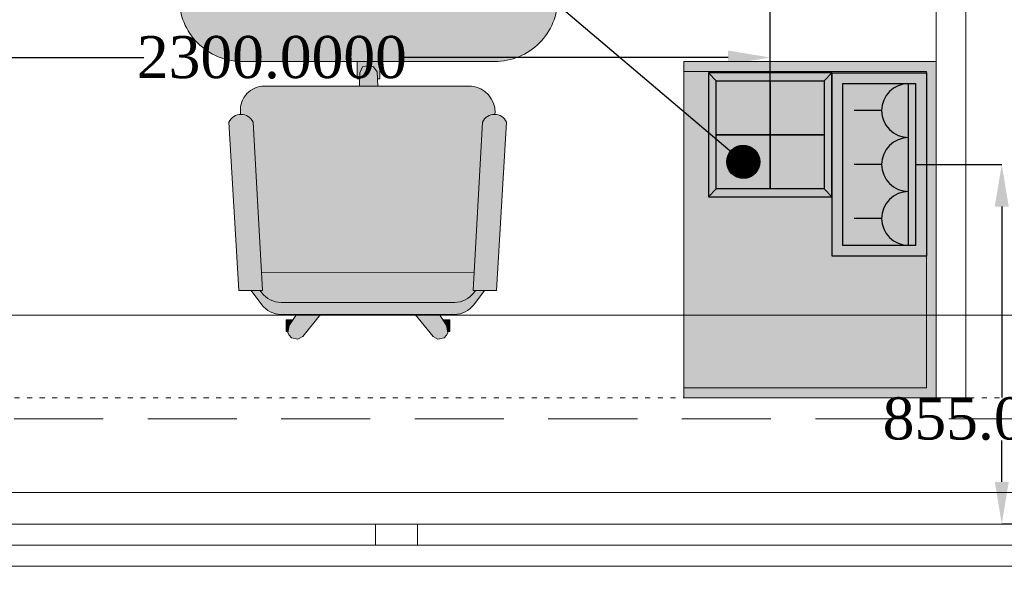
# Model space of a CAD drawing. Header units: inches. Extents: x -78787 to 29484, y -9517 to 23232.
# Tile 159 of 256: x 11377 to 13718, y -6565 to -5232. Entities that reach past the tile are written whole.
import ezdxf
from ezdxf.enums import TextEntityAlignment as Align

# ---------------------------------------------------------------- set-up
doc = ezdxf.new("R2010")
doc.units = ezdxf.units.IN
doc.header["$MEASUREMENT"] = 0
for name, pattern in [('ACAD_ISO03W100', [30, 12, -18]), ('Dot & Dashed', [670.277762, 317.5, -176.388889, 0, -176.388874]), ('Hidden', [317.5, 211.666667, -105.833333])]:
    doc.linetypes.add(name, pattern=pattern)
for name, color, linetype in [('- განათება', 7, 'Continuous'), ('- საშტეფცელო როზეტები', 7, 'Continuous'), ('Structural - Bearing', 7, 'Continuous'), ('Structural - Grid', 7, 'Continuous')]:
    doc.layers.add(name, color=color, linetype=linetype)
for name, color, linetype, lineweight in [('2D Drafting - General_Pen_No__121', 255, 'Continuous', 0), ('Archicad Windows_Pen_No__1', 7, 'Continuous', 13), ('New_2D Drafting - General_Pen_No__121', 255, 'Continuous', 0), ('New_2D Drafting - General_Pen_No__2', 8, 'Continuous', 15), ('Structural - Bearing_Pen_No__1', 7, 'Continuous', 13)]:
    doc.layers.add(name, color=color, linetype=linetype, lineweight=lineweight)
for name, color, linetype, lineweight, true_color in [('2D Drafting - General_Pen_No__161', 7, 'Continuous', 13, 0x6a6a6a), ('New_2D Drafting - General_Pen_No__102', 7, 'Continuous', 13, 0xcccccc), ('New_Drawing & Figure_Pen_No__81', 7, 'Continuous', 20, 0x6a6a6a), ('Structural - Bearing_Pen_No__102', 7, 'Continuous', 13, 0xcccccc), ('Structural - Grid_Pen_No__81', 7, 'Continuous', 20, 0x6a6a6a)]:
    doc.layers.add(name, color=color, linetype=linetype, lineweight=lineweight, true_color=true_color)
doc.styles.add('GENERATED_STYLE_2', font='txt')
doc.styles.get("Standard").update_dxf_attribs({"font": 'arial.ttf'})
doc.dimstyles.get("Standard").update_dxf_attribs({"dimtxt": 0.18, "dimasz": 0.18, "dimexe": 0.18, "dimexo": 0.0625, "dimgap": 0.09, "dimtad": 0, "dimtih": 1, "dimtoh": 1, "dimdec": 4, "dimzin": 0, "dimdsep": 46, "dimtxsty": 'Standard', "dimcen": 0.09, "dimadec": 0, "dimazin": 0, "dimtfac": 1, "dimtdec": 4, "dimtofl": 0, "dimtmove": 0, "dimatfit": 3, "dimfxl": 1, "dimtolj": 1, "dimtzin": 0, "dimarcsym": 0})

# ---------------------------------------------------------------- blocks, each defined once
blk = doc.blocks.new('Slab_1', base_point=(-47183.8, 14488))
at = {"layer": 'Structural - Bearing_Pen_No__1', "color": 7, "linetype": 'Continuous', "lineweight": 13, "flags": 128}
blk.add_lwpolyline([(-47183.8, 14488), (1166.2, 14488), (1166.2, 32488), (-317.2, 32488), (-317.2, 39238), (-26465.1, 39238), (-29183.8, 32838), (-47183.8, 32838)], close=True, dxfattribs=at)
blk = doc.blocks.new('Horizontal Multi-Sash Window')
at = {"layer": 'Archicad Windows_Pen_No__1', "color": 7, "linetype": 'Continuous', "lineweight": 13}
for p, q in [((-2825, 0), (2825, 0)), ((-891.7, 0), (891.7, 0)), ((891.7, -50), (891.7, 0)), ((891.7, 0), (941.7, 0)), ((941.7, 0), (991.7, 0)), ((991.7, 0), (991.7, -50)), ((991.7, 0), (2775, 0)), ((891.7, -50), (-891.7, -50)), ((941.7, -50), (891.7, -50)), ((991.7, -50), (941.7, -50)), ((2775, -50), (991.7, -50)), ((-2825, -100), (2825, -100))]:
    blk.add_line(p, q, dxfattribs=at)
blk = doc.blocks.new('Wall_5', base_point=(1166.2, 14488))
at = {"layer": 'Archicad Windows_Pen_No__1', "color": 7, "linetype": 'Continuous', "lineweight": 13, "zscale": 1000}
blk.add_blockref('Horizontal Multi-Sash Window', (-14008.8, 14588), dxfattribs=at)
blk = doc.blocks.new('Standard grid marker')
at = {"layer": 'Structural - Grid_Pen_No__81', "color": 251, "linetype": 'Continuous', "lineweight": 20, "true_color": 0x6a6a6a}
blk.add_line((1000, 0), (51328.1, 0), dxfattribs=at)
at = {"layer": 'Structural - Grid_Pen_No__81', "color": 251, "lineweight": 20, "true_color": 0x6a6a6a, "style": 'GENERATED_STYLE_2'}
for tag, p in [('AC_MarkerText_1_0', (-100, -144)), ('AC_MarkerText_1_1', (52428.1, -144))]:
    blk.add_attdef(tag, text='', height=100, rotation=180, dxfattribs=at).set_placement(p, align=Align.TOP_CENTER)
blk = doc.blocks.new('Beam_10', base_point=(-47008.8, 14663))
at = {"layer": 'Structural - Bearing_Pen_No__102', "color": 254, "linetype": 'Hidden', "lineweight": 13, "true_color": 0xcccccc}
for p, q in [((-16833.8, 14838), (-11183.8, 14838)), ((-47183.8, 14488), (1166.2, 14488))]:
    blk.add_line(p, q, dxfattribs=at)
at = {"layer": 'Structural - Bearing_Pen_No__102', "color": 254, "linetype": 'Dot & Dashed', "lineweight": 13, "true_color": 0xcccccc}
blk.add_line((-47008.8, 14663), (991.2, 14663), dxfattribs=at)
blk = doc.blocks.new('იატაკის 4 იანი ჩარჩო')
at = {"layer": '- საშტეფცელო როზეტები', "color": 5}
for p, q in [((-12008.3, -6506.7), (-12026.8, -6526.1)), ((-11751.8, -6506.7), (-11733.3, -6526.1)), ((-12026.8, -6526.1), (-11733.3, -6526.1))]:
    blk.add_line(p, q, dxfattribs=at)
for points in [[(-11733.3, -6526.1), (-11733.3, -6230.8), (-12026.8, -6230.8), (-12026.8, -6526.1)], [(-12026.8, -6230.8), (-12008.3, -6250.3)], [(-11751.8, -6250.3), (-11733.3, -6230.8)]]:
    blk.add_lwpolyline(points, dxfattribs=at)
for points in [[(-12008.3, -6250.3), (-11880, -6250.3), (-11880, -6378.5), (-12008.3, -6378.5)], [(-11880, -6250.3), (-11751.8, -6250.3), (-11751.8, -6378.5), (-11880, -6378.5)], [(-12008.3, -6378.5), (-11880, -6378.5), (-11880, -6506.7), (-12008.3, -6506.7)], [(-11880, -6378.5), (-11751.8, -6378.5), (-11751.8, -6506.7), (-11880, -6506.7)]]:
    blk.add_lwpolyline(points, close=True, dxfattribs=at)
blk = doc.blocks.new('- საშტეფცელო როზეტი IP22')
at = {"layer": '- საშტეფცელო როზეტები', "color": 5}
for p, q in [((8536.7, 3822.7), (8536.7, 3888.1)), ((8472.6, 3758.6), (8600.9, 3758.6))]:
    blk.add_line(p, q, dxfattribs=at)
blk.add_arc((8536.7, 3758.6), 64.1, 0, 180, dxfattribs=at)
blk = doc.blocks.new('*D1311')
at = {"layer": '- საშტეფცელო როზეტები', "color": 0, "lineweight": -2, "transparency": 16777216}
for p, q in [((13161, -5506.1), (13161, -5106.5)), ((13261, -5106.7), (13396, -5106.7)), ((14055.9, -5106.7), (13921, -5106.7)), ((14155.9, -6181.6), (14155.9, -5106.5))]:
    blk.add_line(p, q, dxfattribs=at)
at = {"layer": '- საშტეფცელო როზეტები', "color": 0, "transparency": 16777216}
for points in [[(13261, -5090), (13261, -5123.4), (13161, -5106.7)], [(14055.9, -5090), (14055.9, -5123.4), (14155.9, -5106.7)]]:
    blk.add_solid(points, dxfattribs=at)
at = {"layer": 'Defpoints', "color": 0, "transparency": 16777216}
for p in [(13161, -5106.7), (13161, -5506.1), (14155.9, -6181.6)]:
    blk.add_point(p, dxfattribs=at)
at = {"layer": '- საშტეფცელო როზეტები', "color": 0, "transparency": 16777216, "insert": (13658.5, -5106.7), "char_height": 100, "attachment_point": 5}
blk.add_mtext('\\A1;{\\fSylfaen|b0|i0|c0|p18;994.9081}', dxfattribs=at)
blk = doc.blocks.new('*D1312')
at = {"layer": '- საშტეფცელო როზეტები', "color": 0, "lineweight": -2, "transparency": 16777216}
for p, q in [((13506.7, -5576.6), (13711.7, -5576.6)), ((13711.6, -5676.6), (13711.6, -6130.4)), ((13711.6, -6331.6), (13711.6, -6232.9)), ((14105.9, -6431.6), (13711.4, -6431.6))]:
    blk.add_line(p, q, dxfattribs=at)
at = {"layer": '- საშტეფცელო როზეტები', "color": 0, "transparency": 16777216}
for points in [[(13694.9, -5676.6), (13728.2, -5676.6), (13711.6, -5576.6)], [(13694.9, -6331.6), (13728.2, -6331.6), (13711.6, -6431.6)]]:
    blk.add_solid(points, dxfattribs=at)
at = {"layer": 'Defpoints', "color": 0, "transparency": 16777216}
for p in [(13506.6, -5576.6), (13711.6, -6431.6), (14105.9, -6431.6)]:
    blk.add_point(p, dxfattribs=at)
at = {"layer": '- საშტეფცელო როზეტები', "color": 0, "transparency": 16777216, "insert": (13711.6, -6181.6), "char_height": 100, "attachment_point": 5}
blk.add_mtext('\\A1;{\\fSylfaen|b0|i0|c0|p18;855.0645}', dxfattribs=at)
blk = doc.blocks.new('*D1319')
at = {"layer": '- საშტეფცელო როზეტები', "color": 0, "lineweight": -2, "transparency": 16777216}
for p, q in [((10861, -5506.1), (10861, -5322.1)), ((10961, -5322.2), (11671.7, -5322.2)), ((13061, -5322.2), (12280.6, -5322.2)), ((13161, -5506.1), (13161, -5322.1))]:
    blk.add_line(p, q, dxfattribs=at)
at = {"layer": '- საშტეფცელო როზეტები', "color": 0, "transparency": 16777216}
for points in [[(10961, -5305.6), (10961, -5338.9), (10861, -5322.2)], [(13061, -5305.6), (13061, -5338.9), (13161, -5322.2)]]:
    blk.add_solid(points, dxfattribs=at)
at = {"layer": 'Defpoints', "color": 0, "transparency": 16777216}
for p in [(10861, -5322.2), (10861, -5506.1), (13161, -5506.1)]:
    blk.add_point(p, dxfattribs=at)
at = {"layer": '- საშტეფცელო როზეტები', "color": 0, "transparency": 16777216, "insert": (11976.2, -5322.2), "char_height": 100, "attachment_point": 5}
blk.add_mtext('\\A1;{\\fSylfaen|b0|i0|c0|p18;2300.0000}', dxfattribs=at)

msp = doc.modelspace()

# ---------------------------------------------------------------- hatches: boundary and pattern name
at = {"layer": '- საშტეფცელო როზეტები'}
h = msp.add_hatch(dxfattribs=at)
h.set_pattern_fill('ANSI31', color=1)
h.set_pattern_definition([(45, (31154.18706, -36920.47186), (-0.08838834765, 0.08838834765), [])])
h.paths.add_polyline_path([(13136.07139, -5570.25775, 1), (13057.70849, -5570.25775, 1)])
at = {"layer": '2D Drafting - General_Pen_No__121', "linetype": 'Continuous', "lineweight": 0}
msp.add_hatch(color=255, dxfattribs=at).paths.add_polyline_path([(13555.93084, -5331.64493), (12955.93113, -5331.64493), (12955.93113, -6131.64486), (13555.93084, -6131.64486)])
at = {"layer": 'New_2D Drafting - General_Pen_No__102', "linetype": 'Continuous', "lineweight": 13, "true_color": 0xcccccc}
for points in [[(12232.86761, -5372.7773), (12232.86761, -5331.64493), (12178.99478, -5331.64493), (12178.99478, -5372.7773), (12184.89105, -5372.7773), (12185.47358, -5358.79655), (12191.31861, -5344.18397), (12205.9312, -5341.26145), (12217.62126, -5344.18397), (12226.38881, -5355.87403), (12227.06494, -5372.7773)], [(12226.38881, -5355.87403), (12217.62126, -5344.18397), (12205.9312, -5341.26145), (12191.31861, -5344.18397), (12185.47358, -5358.79655), (12184.16442, -5390.21635), (12227.7625, -5390.21635)], [(12506.90415, -5451.99025, 0.3820752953), (12450.54989, -5390.21635), (11958.38998, -5390.21635, 0.4305604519), (11901.33507, -5450.52829), (11901.71865, -5457.43231, -0.3008761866), (11931.3031, -5475.66615), (11951.17126, -5833.29317), (12457.16282, -5833.05162), (12477.01757, -5475.66794, -0.3008724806), (12506.60159, -5457.43409)], [(11953.54001, -5875.9306), (11931.3031, -5475.66615, 0.6387631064), (11874.16027, -5475.6666), (11897.9843, -5875.93057)], [(12510.33605, -5875.93242), (12534.1604, -5475.66839, 0.6387631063), (12477.01757, -5475.66794), (12454.78054, -5875.93242)], [(12454.78054, -5875.93242), (12457.16282, -5833.05162), (11951.17126, -5833.29317), (11953.54001, -5875.9306), (11947.98429, -5875.93059), (11952.26932, -5881.64397, 0.2360732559), (11997.98429, -5904.50202), (12409.88315, -5904.50202, 0.2381735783), (12456.05199, -5881.64448), (12460.33561, -5875.93242)], [(12409.88824, -5933.07349, 0.2381394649), (12456.05062, -5910.21774), (12481.76463, -5875.93242), (12460.33561, -5875.93242), (12456.05199, -5881.64448, -0.2339896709), (12410.78897, -5904.50202), (11997.98429, -5904.50202, -0.2360732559), (11952.26932, -5881.64397), (11947.98429, -5875.93059), (11926.55574, -5875.93058), (11952.26988, -5910.21614, 0.2360689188), (11997.98428, -5933.07345), (12034.44074, -5933.07345), (12091.67183, -5933.07344)], [(12017.34303, -5959.49719), (12025.85271, -5946.34587), (12009.77887, -5946.34587), (12009.77887, -5974.10978), (12014.9076, -5974.10978)], [(12023.18806, -5988.72236), (12037.80064, -5991.64487), (12049.49071, -5985.79984), (12091.67182, -5933.07346), (12034.44074, -5933.07345), (12017.34303, -5959.49719), (12014.42051, -5977.03229), (12017.34303, -5982.87733)], [(12394.34765, -5977.03229), (12391.42513, -5959.49719), (12374.32744, -5933.07348), (12317.09636, -5933.07347), (12359.27745, -5985.79984), (12370.96752, -5991.64487), (12385.5801, -5988.72236), (12391.42513, -5982.87733)], [(12398.98929, -5974.10978), (12398.98929, -5946.34587), (12382.91545, -5946.34587), (12391.42513, -5959.49719), (12393.86056, -5974.10978)]]:
    msp.add_hatch(color=254, dxfattribs=at).paths.add_polyline_path(points)
at = {"layer": 'New_2D Drafting - General_Pen_No__121', "linetype": 'Continuous', "lineweight": 0}
h = msp.add_hatch(color=255, dxfattribs=at)
h.paths.add_polyline_path([(12505.93117, -4431.64501), (11905.93122, -4431.64501, 0.4142135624), (11755.93124, -4581.645), (11755.93124, -5181.64495, 0.4142135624), (11905.93122, -5331.64493), (12505.93117, -5331.64493, 0.4142135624), (12655.93116, -5181.64495), (12655.93116, -4581.645, 0.4142135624)])
h.paths.add_polyline_path([(11867.72546, -4589.23356), (11867.72546, -4529.23356), (11967.72545, -4529.23356), (11967.72545, -4589.23356)], flags=0)

# ---------------------------------------------------------------- linework, layer by layer
at = {"layer": '- განათება', "color": 8, "linetype": 'Continuous', "lineweight": 15, "flags": 128}
msp.add_lwpolyline([(8955.93152, -5935.28172), (8955.93152, -3835.28172), (22825.93018, -3835.28172), (22825.93018, -5935.28172)], close=True, dxfattribs=at)
at = {"layer": '- საშტეფცელო როზეტები', "color": 4, "lineweight": 30}
msp.add_lwpolyline([(11857.72569, -4519.23357), (13096.88994, -5570.25775)], dxfattribs=at)
at = {"layer": '- საშტეფცელო როზეტები', "color": 5}
for points in [[(13308.36321, -5794.67135), (13308.36321, -5358.48934), (13532.30152, -5358.48934), (13532.30152, -5794.67135)], [(13334.05379, -5768.98078), (13334.05379, -5384.17992), (13506.61094, -5384.17992), (13506.61094, -5768.98078)]]:
    msp.add_lwpolyline(points, close=True, dxfattribs=at)
at = {"layer": '- საშტეფცელო როზეტები'}
msp.add_circle((13096.88994, -5570.25775), 39.18145, dxfattribs=at)
at = {"layer": '2D Drafting - General_Pen_No__161', "color": 251, "linetype": 'Continuous', "lineweight": 13, "true_color": 0x6a6a6a, "flags": 128}
for points in [[(13625.93107, -6131.64486), (13625.93107, -4661.64499), (13555.93107, -4661.64499), (13555.93107, -6131.64486)], [(13555.93084, -5331.64493), (12955.93113, -5331.64493), (12955.93113, -6131.64486), (13555.93084, -6131.64486)]]:
    msp.add_lwpolyline(points, close=True, dxfattribs=at)
at = {"layer": 'New_2D Drafting - General_Pen_No__2', "color": 8, "linetype": 'Continuous', "lineweight": 15, "flags": 128}
msp.add_lwpolyline([(27781.76404, -7816.57065), (27781.76404, 17918.35514), (26505.93152, 17918.35514), (26505.93152, -6531.64486), (-21544.06848, -6531.64486), (-21544.06848, -7816.57065)], close=True, dxfattribs=at)
at = {"layer": 'New_Drawing & Figure_Pen_No__81', "color": 251, "linetype": 'Continuous', "lineweight": 20, "true_color": 0x6a6a6a}
for p, q in [((12232.86761, -5331.64493), (12178.99478, -5331.64493)), ((12232.86761, -5331.64493), (12178.99478, -5331.64493)), ((12178.99478, -5331.86207), (12178.99478, -5372.7773)), ((12178.99478, -5331.86207), (12178.99478, -5372.7773)), ((12232.86761, -5331.86207), (12232.86761, -5372.7773)), ((12232.86761, -5331.86207), (12232.86761, -5372.7773)), ((12185.47358, -5358.79655), (12184.16442, -5390.21635)), ((12185.47358, -5358.79655), (12184.16442, -5390.21635)), ((12191.31861, -5344.18397), (12185.47358, -5358.79655)), ((12191.31861, -5344.18397), (12185.47358, -5358.79655)), ((12205.9312, -5341.26145), (12191.31861, -5344.18397)), ((12205.9312, -5341.26145), (12191.31861, -5344.18397)), ((12217.62126, -5344.18397), (12205.9312, -5341.26145)), ((12217.62126, -5344.18397), (12205.9312, -5341.26145)), ((12226.38881, -5355.87403), (12217.62126, -5344.18397)), ((12226.38881, -5355.87403), (12217.62126, -5344.18397)), ((12227.7625, -5390.21635), (12226.38881, -5355.87403)), ((12227.7625, -5390.21635), (12226.38881, -5355.87403)), ((12178.99478, -5372.7773), (12184.89105, -5372.7773)), ((12178.99478, -5372.7773), (12184.89105, -5372.7773)), ((12232.86761, -5372.7773), (12227.06494, -5372.7773)), ((12232.86761, -5372.7773), (12227.06494, -5372.7773)), ((12450.54989, -5390.21635), (11958.38998, -5390.21635)), ((12450.54989, -5390.21635), (11958.38998, -5390.21635)), ((11901.33519, -5450.52866), (11901.71861, -5457.43175)), ((11901.33519, -5450.52866), (11901.71861, -5457.43175)), ((12506.98528, -5450.53046), (12506.60162, -5457.43354)), ((12506.98528, -5450.53046), (12506.60162, -5457.43354)), ((11874.16036, -5475.66817), (11897.9843, -5875.93057)), ((11874.16036, -5475.66817), (11897.9843, -5875.93057)), ((11931.30321, -5475.66817), (11953.54001, -5875.9306)), ((11931.30321, -5475.66817), (11953.54001, -5875.9306)), ((12477.01745, -5475.66997), (12454.78054, -5875.93242)), ((12477.01745, -5475.66997), (12454.78054, -5875.93242)), ((12534.16031, -5475.66997), (12510.33605, -5875.93242)), ((12534.16031, -5475.66997), (12510.33605, -5875.93242)), ((11951.17098, -5833.29317), (12457.16282, -5833.05162)), ((11897.9843, -5875.93057), (11953.54001, -5875.9306)), ((11897.9843, -5875.93057), (11953.54001, -5875.9306)), ((11952.27007, -5910.21662), (11926.55573, -5875.93057)), ((11952.27007, -5910.21662), (11926.55573, -5875.93057)), ((11952.27007, -5881.6452), (11947.9843, -5875.9306)), ((11952.27007, -5881.6452), (11947.9843, -5875.9306)), ((12510.33605, -5875.93242), (12454.78054, -5875.93242)), ((12510.33605, -5875.93242), (12454.78054, -5875.93242)), ((12456.05033, -5881.64669), (12460.33587, -5875.93207)), ((12456.05033, -5881.64669), (12460.33587, -5875.93207)), ((12456.05051, -5910.21847), (12481.76463, -5875.93242)), ((12456.05051, -5910.21847), (12481.76463, -5875.93242)), ((11997.98429, -5904.50202), (12410.78897, -5904.50202)), ((11997.98429, -5904.50202), (12410.78897, -5904.50202)), ((11997.98429, -5933.07342), (12410.78387, -5933.07349)), ((11997.98429, -5933.07342), (12410.78387, -5933.07349)), ((12017.34303, -5959.49719), (12034.44076, -5933.07343)), ((12017.34303, -5959.49719), (12034.44076, -5933.07343)), ((12091.67183, -5933.07344), (12049.49071, -5985.79984)), ((12091.67183, -5933.07344), (12049.49071, -5985.79984)), ((12317.09633, -5933.07344), (12359.27745, -5985.79984)), ((12317.09633, -5933.07344), (12359.27745, -5985.79984)), ((12391.42513, -5959.49719), (12374.3274, -5933.07343)), ((12391.42513, -5959.49719), (12374.3274, -5933.07343)), ((12014.42051, -5977.03229), (12017.34303, -5959.49719)), ((12014.42051, -5977.03229), (12017.34303, -5959.49719)), ((12394.34765, -5977.03229), (12391.42513, -5959.49719)), ((12394.34765, -5977.03229), (12391.42513, -5959.49719)), ((12014.9076, -5974.10978), (12009.77887, -5974.10978)), ((12014.9076, -5974.10978), (12009.77887, -5974.10978)), ((12017.34303, -5982.87733), (12014.42051, -5977.03229)), ((12017.34303, -5982.87733), (12014.42051, -5977.03229)), ((12023.18806, -5988.72236), (12017.34303, -5982.87733)), ((12023.18806, -5988.72236), (12017.34303, -5982.87733)), ((12037.80064, -5991.64487), (12023.18806, -5988.72236)), ((12037.80064, -5991.64487), (12023.18806, -5988.72236)), ((12049.49071, -5985.79984), (12037.80064, -5991.64487)), ((12049.49071, -5985.79984), (12037.80064, -5991.64487)), ((12359.27745, -5985.79984), (12370.96752, -5991.64487)), ((12359.27745, -5985.79984), (12370.96752, -5991.64487)), ((12370.96752, -5991.64487), (12385.5801, -5988.72236)), ((12370.96752, -5991.64487), (12385.5801, -5988.72236)), ((12385.5801, -5988.72236), (12391.42513, -5982.87733)), ((12385.5801, -5988.72236), (12391.42513, -5982.87733)), ((12391.42513, -5982.87733), (12394.34765, -5977.03229)), ((12391.42513, -5982.87733), (12394.34765, -5977.03229)), ((12393.86056, -5974.10978), (12398.98929, -5974.10978)), ((12393.86056, -5974.10978), (12398.98929, -5974.10978))]:
    msp.add_line(p, q, dxfattribs=at)
at = {"layer": 'New_Drawing & Figure_Pen_No__81', "color": 251, "linetype": 'ACAD_ISO03W100', "lineweight": 20, "true_color": 0x6a6a6a, "flags": 128}
for points in [[(13025.93113, -6131.64486), (11325.93129, -6131.64486), (11325.93129, -3931.64506), (13555.93107, -3931.64506)], [(15325.93091, -6131.64486), (13625.93107, -6131.64486), (13625.93107, -3931.64506), (15855.93085, -3931.64506)]]:
    msp.add_lwpolyline(points, dxfattribs=at)
at = {"layer": 'New_Drawing & Figure_Pen_No__81', "color": 251, "linetype": 'Continuous', "lineweight": 20, "true_color": 0x6a6a6a, "flags": 128}
msp.add_lwpolyline([(11905.93122, -4431.64501), (12505.93117, -4431.64501, -0.4142135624), (12655.93116, -4581.645), (12655.93116, -5181.64495, -0.4142135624), (12505.93117, -5331.64493), (11905.93122, -5331.64493, -0.4142135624), (11755.93124, -5181.64495), (11755.93124, -4581.645, -0.4142135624)], format="xyb", close=True, dxfattribs=at)
for points in [[(13625.93107, -6131.64486), (13555.93107, -6131.64486), (13555.93107, -4661.64499), (13625.93107, -4661.64499)], [(13532.30128, -5355.27449), (12955.93113, -5355.27449), (12955.93113, -6108.01531), (13532.30128, -6108.01531)]]:
    msp.add_lwpolyline(points, close=True, dxfattribs=at)
for points in [[(12009.77887, -5974.10978), (12009.77887, -5946.34587), (12025.85271, -5946.34587)], [(12009.77887, -5974.10978), (12009.77887, -5946.34587), (12025.85271, -5946.34587)], [(12398.98929, -5974.10978), (12398.98929, -5946.34587), (12382.91545, -5946.34587)], [(12398.98929, -5974.10978), (12398.98929, -5946.34587), (12382.91545, -5946.34587)]]:
    msp.add_lwpolyline(points, dxfattribs=at)
at = {"layer": 'New_Drawing & Figure_Pen_No__81', "color": 251, "linetype": 'Continuous', "lineweight": 20, "true_color": 0x6a6a6a}
for centre, radius, start, end in [((11958.38998, -5447.35921), 57.14285, 89.999977, 183.17984), ((11958.38998, -5447.35921), 57.14285, 89.999977, 183.17984), ((12444.20762, -5452.5942), 62.69944, 358.9893349, 84.19439411), ((12444.20762, -5452.5942), 62.69944, 358.9893349, 84.19439411), ((11902.73179, -5488.90583), 31.48983, 24.862106, 155.137861), ((11902.73179, -5488.90583), 31.48983, 24.862106, 155.137861), ((12505.58888, -5488.90763), 31.48983, 24.862106, 155.137861), ((12505.58888, -5488.90763), 31.48983, 24.862106, 155.137861), ((11997.98429, -5847.35917), 57.14285, 216.869873, 269.999969), ((11997.98429, -5847.35917), 57.14285, 216.869873, 269.999969), ((12410.33606, -5847.36097), 57.14285, 269.999969, 323.130081), ((12410.33606, -5847.36097), 57.14285, 269.999969, 323.130081), ((11997.98429, -5875.9306), 57.14285, 216.869873, 269.999969), ((11997.98429, -5875.9306), 57.14285, 216.869873, 269.999969), ((12410.33606, -5875.93239), 57.14285, 269.999969, 323.130081), ((12410.33606, -5875.93239), 57.14285, 269.999969, 323.130081)]:
    msp.add_arc(centre, radius, start, end, dxfattribs=at)

# ---------------------------------------------------------------- block references
at = {"layer": '- საშტეფცელო როზეტები'}
msp.add_blockref('იატაკის 4 იანი ჩარჩო', (25041.06086, 872.35369), dxfattribs=at)
at = {"layer": '- საშტეფცელო როზეტები', "rotation": 89.99999999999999}
for p in [(17248.52366, -13985.055), (17248.52366, -14113.32195), (17248.52366, -14241.5889)]:
    msp.add_blockref('- საშტეფცელო როზეტი IP22', p, dxfattribs=at)
at = {"layer": 'Structural - Bearing', "color": 7, "linetype": 'Continuous', "lineweight": 13}
msp.add_blockref('Slab_1', (-21844.06848, -6531.64486), dxfattribs=at)
at = {"layer": 'Structural - Bearing', "color": 254, "lineweight": 13, "true_color": 0xcccccc}
msp.add_blockref('Beam_10', (-21669.06848, -6356.64486), dxfattribs=at)
at = {"layer": 'Structural - Bearing', "color": 7, "lineweight": 35}
msp.add_blockref('Wall_5', (26505.93152, -6531.64486), dxfattribs=at)
at = {"layer": 'Structural - Grid', "color": 8, "linetype": 'Continuous', "lineweight": 15, "zscale": 1000, "rotation": 180}
msp.add_blockref('Standard grid marker', (29284.00379, -6356.64486), dxfattribs=at)

# ---------------------------------------------------------------- dimensions: what is measured, and where the dimension line sits
at = {"layer": '- საშტეფცელო როზეტები', "color": 1}
for base, p1, p2, angle, picture, middle in [((13161.02342, -5106.71612), (14155.93152, -6181.64486), (13161.02342, -5506.14227), 180, '*D1311', (13658.47747, -5106.71612)), ((10861.0234, -5322.24652), (13161.02342, -5506.14227), (10861.0234, -5506.14227), 180, '*D1319', (11976.15103, -5322.24652)), ((13711.56415, -6431.64486), (13506.61094, -5576.58035), (14105.93152, -6431.64486), 270, '*D1312', (13711.56415, -6181.64486))]:
    dim = msp.add_linear_dim(base=base, p1=p1, p2=p2, angle=angle, text='{\\fSylfaen|b0|i0|c0|p18;<>}', dimstyle='Standard', override={"dimtxt": 100, "dimasz": 100}, dxfattribs=at)
    dim.commit()
    dim.dimension.update_dxf_attribs({"geometry": picture, "text_midpoint": middle, "dimtype": 160})

doc.saveas('drawing.dxf')
